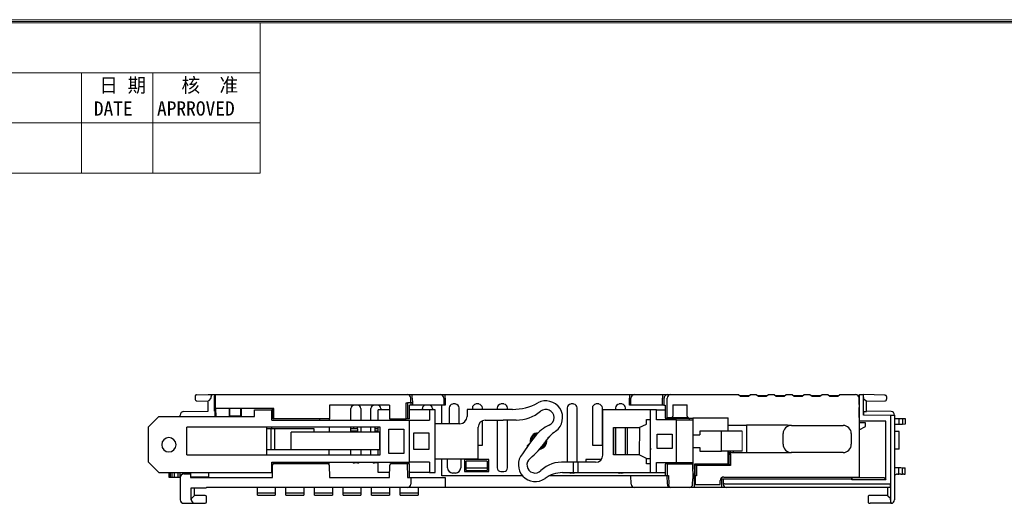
# Model space of a CAD drawing. Header units: millimetres. Extents: x 0 to 427, y 0 to 299.
# Tile 23 of 29: x 71 to 209, y 227 to 295. Entities that reach past the tile are written whole.
import ezdxf
from ezdxf.enums import TextEntityAlignment as Align

# ---------------------------------------------------------------- set-up
doc = ezdxf.new("R2010")
doc.units = ezdxf.units.MM
doc.header["$LTSCALE"] = 23.1
doc.header["$MEASUREMENT"] = 0
doc.layers.get('0').update_dxf_attribs({"lineweight": 18})
doc.layers.add('Layer0000', color=7, linetype='Continuous', lineweight=25)
doc.layers.add('细实线层', color=7, linetype='Continuous', lineweight=18)
doc.styles.add('鸿蒙CAD', font='txt')

# ---------------------------------------------------------------- blocks, each defined once
blk = doc.blocks.new('Plastic_A3')
at = {"layer": '细实线层'}
for p, q in [((229.71, 629.56), (648.26, 629.56)), ((229.93, 629.33), (648.03, 629.33)), ((230.16, 629.11), (647.81, 629.11)), ((330.16, 608.11), (330.16, 629.11)), ((230.16, 622.11), (330.16, 622.11)), ((305.16, 608.11), (305.16, 622.11)), ((315.16, 608.11), (315.16, 622.11)), ((230.16, 615.11), (330.16, 615.11)), ((230.16, 608.11), (330.16, 608.11))]:
    blk.add_line(p, q, dxfattribs=at)
at = {"layer": '细实线层', "style": '鸿蒙CAD'}
for s, p in [('DATE', (306.89, 616.13)), ('APRROVED', (315.73, 616.14))]:
    blk.add_text(s, height=2, dxfattribs=at).set_placement(p)
at = {"layer": '细实线层', "char_height": 2, "attachment_point": 7, "style": '鸿蒙CAD'}
for s, insert, width in [('日 期', (307.65, 619.17), 8.6607), ('核  准', (319.16, 619.18), 11.9152)]:
    blk.add_mtext(s, dxfattribs=dict(at, insert=insert, width=width))
at = {"layer": '细实线层', "style": '鸿蒙CAD'}
for tag, p in [('V1.0', (231.67, 610.16)), ('XXXN', (538.26, 343))]:
    blk.add_attdef(tag, p, '', height=2.5, dxfattribs=at)
for tag, height, p in [('XXXE', 2.5, (540.24, 365.07)), ('XXXC', 2.5, (573.27, 365.07)), ('XXXA', 2.5, (624.03, 365.07)), ('XXXG', 2.5, (497.76, 358.07)), ('mm', 2.5, (540.24, 358.07)), ('XXXD', 2.5, (573.27, 358.07)), ('XXXB', 2.5, (624.03, 358.07)), ('XXXK', 2, (514.01, 357.04)), ('XXXM', 2.5, (501.13, 341.19))]:
    blk.add_attdef(tag, text='', height=height, dxfattribs=at).set_placement(p, align=Align.CENTER)
blk.add_attdef('XXXJ', text='', height=2.5, dxfattribs=at).set_placement((503.31, 352.09), align=Align.MIDDLE_RIGHT)

msp = doc.modelspace()

# ---------------------------------------------------------------- linework, layer by layer
msp.add_line((172.283, 237.504), (172.283, 234.704))
at = {"layer": 'Layer0000', "color": 7, "linetype": 'Continuous', "lineweight": 25}
for p, q in [((95.934, 242.59), (97.486, 242.617)), ((97.488, 242.617), (97.598, 242.617)), ((97.598, 242.617), (98.021, 242.617)), ((98.021, 242.617), (98.4, 242.617)), ((98.4, 242.617), (98.488, 242.617)), ((98.488, 242.62), (99.055, 242.62)), ((98.488, 242.617), (98.504, 239.554)), ((99.055, 242.617), (124.939, 242.617)), ((124.939, 242.617), (125.384, 242.617)), ((125.384, 242.617), (126.084, 242.617)), ((126.084, 242.617), (129.988, 242.617)), ((126.084, 242.12), (126.084, 242.617)), ((129.988, 242.617), (130.488, 242.617)), ((129.996, 242.617), (129.988, 242.617)), ((130.488, 242.617), (130.688, 242.617)), ((130.688, 242.617), (156.488, 242.617)), ((130.688, 242.117), (130.688, 242.617)), ((156.488, 242.617), (157.188, 242.617)), ((156.488, 242.617), (156.488, 242.117)), ((157.188, 242.617), (161.091, 242.617)), ((161.091, 242.617), (161.791, 242.617)), ((161.091, 242.617), (161.091, 242.117)), ((161.791, 242.617), (161.818, 242.617)), ((161.818, 242.617), (162.233, 242.617)), ((162.233, 242.617), (171.738, 242.617)), ((171.738, 242.617), (172.038, 242.417)), ((173.138, 242.417), (173.438, 242.617)), ((173.438, 242.617), (174.238, 242.617)), ((174.238, 242.617), (174.538, 242.417)), ((175.638, 242.417), (175.938, 242.617)), ((175.938, 242.617), (176.738, 242.617)), ((176.738, 242.617), (177.038, 242.417)), ((178.138, 242.417), (178.438, 242.617)), ((178.438, 242.617), (179.238, 242.617)), ((179.238, 242.617), (179.538, 242.417)), ((180.638, 242.417), (180.938, 242.617)), ((180.938, 242.617), (181.738, 242.617)), ((181.738, 242.617), (182.038, 242.417)), ((183.138, 242.417), (183.438, 242.617)), ((183.438, 242.617), (184.238, 242.617)), ((184.238, 242.617), (184.538, 242.417)), ((185.638, 242.417), (185.938, 242.617)), ((185.938, 242.617), (188.14, 242.617)), ((188.668, 238.902), (188.688, 242.617)), ((188.688, 242.617), (189.238, 242.617)), ((189.237, 242.531), (189.238, 242.617)), ((192.244, 242.565), (189.238, 242.617)), ((95.688, 242.39), (95.688, 241.945)), ((95.884, 242.59), (95.872, 242.589)), ((95.934, 242.59), (95.884, 242.59)), ((95.92, 241.745), (97.488, 241.717)), ((97.488, 241.755), (97.53, 241.759)), ((97.488, 240.317), (97.488, 241.755)), ((97.895, 242.124), (97.53, 241.759)), ((97.942, 242.418), (97.941, 242.349)), ((98.409, 240.317), (98.398, 242.417)), ((125.199, 239.217), (125.21, 241.467)), ((125.408, 241.467), (125.398, 239.217)), ((125.884, 241.467), (125.408, 241.467)), ((125.888, 241.467), (125.884, 242.12)), ((125.888, 241.467), (125.884, 241.467)), ((125.888, 241.467), (125.886, 241.167)), ((126.088, 241.467), (125.888, 241.467)), ((126.084, 242.12), (126.088, 241.467)), ((126.088, 241.467), (126.086, 241.167)), ((130.488, 242.117), (130.488, 241.167)), ((130.688, 242.117), (130.688, 241.167)), ((131.738, 241.317), (131.738, 241.267)), ((132.138, 241.317), (131.738, 241.317)), ((132.138, 241.267), (132.138, 241.317)), ((134.988, 241.317), (134.988, 241.267)), ((135.388, 241.317), (134.988, 241.317)), ((135.388, 241.267), (135.388, 241.317)), ((138.463, 241.317), (138.463, 241.267)), ((138.913, 241.317), (138.463, 241.317)), ((138.913, 241.267), (138.913, 241.317)), ((148.263, 241.317), (148.263, 241.267)), ((148.663, 241.317), (148.263, 241.317)), ((148.663, 241.267), (148.663, 241.317)), ((151.788, 241.317), (151.788, 241.267)), ((152.188, 241.317), (151.788, 241.317)), ((152.188, 241.267), (152.188, 241.317)), ((155.038, 241.317), (155.038, 241.267)), ((155.438, 241.317), (155.038, 241.317)), ((155.438, 241.267), (155.438, 241.317)), ((156.488, 241.125), (156.488, 242.117)), ((156.688, 241.126), (156.688, 242.117)), ((161.091, 241.141), (161.091, 242.117)), ((161.318, 241.142), (161.318, 242.117)), ((161.767, 239.394), (161.767, 242.117)), ((173.217, 242.47), (171.958, 242.47)), ((172.038, 242.417), (173.138, 242.417)), ((175.717, 242.47), (174.458, 242.47)), ((174.538, 242.417), (175.638, 242.417)), ((178.213, 242.47), (176.962, 242.47)), ((177.038, 242.417), (178.138, 242.417)), ((180.713, 242.47), (179.462, 242.47)), ((179.538, 242.417), (180.638, 242.417)), ((183.213, 242.47), (181.962, 242.47)), ((182.038, 242.417), (183.138, 242.417)), ((185.713, 242.47), (184.458, 242.47)), ((184.538, 242.417), (185.638, 242.417)), ((188.687, 242.47), (188.497, 242.47)), ((188.644, 241.317), (188.627, 231.092)), ((188.644, 241.317), (188.64, 242.119)), ((188.645, 241.237), (188.644, 241.32)), ((189.209, 242.53), (189.237, 242.531)), ((189.238, 242.199), (189.238, 242.33)), ((189.238, 239.743), (189.238, 242.199)), ((189.273, 241.993), (189.645, 241.745)), ((189.645, 241.745), (189.65, 241.716)), ((189.65, 241.716), (192.242, 241.762)), ((189.688, 240.317), (189.688, 241.717)), ((192.244, 242.565), (192.291, 242.564)), ((192.488, 242.364), (192.488, 241.963)), ((94.079, 240.258), (97.488, 240.317)), ((98.409, 240.317), (98.48, 240.317)), ((98.484, 239.554), (98.48, 240.317)), ((100.403, 240.667), (98.548, 240.667)), ((98.548, 240.667), (98.554, 239.554)), ((102.174, 240.667), (100.403, 240.667)), ((100.474, 239.554), (100.474, 240.667)), ((100.488, 240.667), (100.488, 239.554)), ((102.089, 239.554), (102.088, 240.667)), ((102.103, 240.667), (102.103, 239.554)), ((106.688, 240.667), (102.174, 240.667)), ((104, 239.554), (104, 240.504)), ((104, 240.504), (106.4, 240.504)), ((106.4, 240.504), (106.488, 240.504)), ((106.4, 239.054), (106.4, 240.504)), ((106.488, 239.417), (106.488, 240.667)), ((106.688, 239.217), (106.688, 240.667)), ((114.488, 241.167), (114.477, 239.217)), ((122.891, 241.167), (114.488, 241.167)), ((117.487, 239.054), (117.487, 240.667)), ((118.888, 240.667), (118.889, 239.054)), ((120.287, 239.054), (120.287, 240.667)), ((121.3, 239.054), (121.3, 240.504)), ((122.894, 240.504), (121.3, 240.504)), ((121.688, 240.667), (121.688, 240.504)), ((122.891, 241.167), (122.901, 239.217)), ((125.689, 239.217), (125.7, 241.167)), ((128.5, 240.504), (125.696, 240.504)), ((125.883, 241.167), (125.7, 241.167)), ((125.886, 241.167), (125.883, 241.167)), ((126.086, 241.167), (125.886, 241.167)), ((130.182, 241.167), (126.086, 241.167)), ((127.488, 240.504), (127.488, 240.667)), ((129.3, 240.504), (128.5, 240.504)), ((128.5, 240.504), (128.5, 239.054)), ((128.888, 240.667), (128.888, 240.504)), ((129.3, 231.704), (129.3, 240.504)), ((130.288, 241.167), (130.182, 241.167)), ((130.238, 238.554), (130.238, 241.167)), ((130.488, 241.167), (130.288, 241.167)), ((130.688, 241.167), (130.488, 241.167)), ((131.238, 240.767), (131.238, 238.554)), ((132.638, 238.554), (132.638, 240.767)), ((138.8, 240.554), (133.75, 240.554)), ((133.75, 240.554), (133.75, 239.554)), ((134.488, 240.767), (134.488, 240.554)), ((135.888, 240.554), (135.888, 240.767)), ((137.963, 240.767), (137.963, 240.554)), ((139.4, 240.554), (138.8, 240.554)), ((140.12, 240.554), (139.4, 240.554)), ((139.413, 240.554), (139.413, 240.767)), ((147.763, 240.767), (147.763, 233.154)), ((149.163, 233.154), (149.163, 240.767)), ((151.288, 240.767), (151.288, 235.567)), ((152.688, 235.567), (152.688, 240.767)), ((152.75, 234.154), (152.75, 240.504)), ((159.45, 240.504), (152.75, 240.504)), ((154.538, 240.767), (154.538, 240.504)), ((155.938, 240.504), (155.938, 240.767)), ((156.688, 241.126), (156.488, 241.125)), ((156.888, 241.126), (156.688, 241.126)), ((158.938, 241.133), (156.888, 241.126)), ((161.091, 241.141), (158.938, 241.133)), ((159.45, 231.704), (159.45, 240.504)), ((160.25, 240.504), (159.45, 240.504)), ((160.25, 239.104), (160.25, 240.504)), ((160.25, 240.504), (161.462, 240.504)), ((161.291, 241.142), (161.091, 241.141)), ((161.291, 241.142), (161.318, 241.142)), ((161.318, 241.142), (161.462, 241.142)), ((161.462, 241.142), (161.462, 239.347)), ((162.557, 241.195), (164.566, 241.195)), ((162.557, 241.195), (162.557, 239.593)), ((164.566, 239.593), (164.566, 241.195)), ((188.653, 239.609), (188.647, 240.817)), ((188.678, 240.72), (188.648, 240.72)), ((189.311, 240.242), (189.645, 240.275)), ((189.645, 240.275), (189.688, 240.317)), ((193.096, 240.258), (189.688, 240.317)), ((90.6, 239.554), (89.1, 238.054)), ((90.6, 239.554), (104, 239.554)), ((93.588, 239.758), (93.588, 239.761)), ((93.588, 239.554), (93.588, 239.758)), ((98.553, 239.619), (98.523, 239.619)), ((102.089, 239.616), (100.488, 239.616)), ((106.4, 239.054), (125.7, 239.054)), ((114.477, 239.217), (106.688, 239.217)), ((113.1, 239.217), (113.1, 239.054)), ((114.477, 239.054), (114.477, 239.217)), ((122.901, 239.217), (125.199, 239.217)), ((125.398, 239.217), (125.199, 239.217)), ((125.689, 239.217), (125.398, 239.217)), ((125.7, 239.054), (128.5, 239.054)), ((125.7, 233.154), (125.7, 239.054)), ((132.75, 238.554), (129.3, 238.554)), ((135.888, 235.567), (135.888, 238.966)), ((136.3, 239.054), (138.8, 239.054)), ((137.963, 239.054), (137.963, 232.367)), ((139.4, 239.054), (138.8, 239.054)), ((140.643, 239.054), (139.4, 239.054)), ((139.413, 232.367), (139.413, 239.054)), ((157.85, 238.004), (158.85, 238.504)), ((158.85, 238.504), (158.85, 239.154)), ((158.85, 239.154), (159.45, 239.154)), ((163.05, 239.104), (160.25, 239.104)), ((161.462, 239.347), (161.765, 239.393)), ((161.462, 239.347), (165.338, 239.347)), ((161.765, 239.393), (161.767, 239.394)), ((162.357, 239.393), (161.765, 239.393)), ((162.389, 239.361), (162.357, 239.393)), ((164.734, 239.361), (162.389, 239.361)), ((163.05, 233.104), (163.05, 239.104)), ((163.05, 239.104), (165.35, 239.104)), ((164.766, 239.393), (164.734, 239.361)), ((164.85, 239.347), (164.85, 239.104)), ((165.338, 239.37), (170.288, 239.37)), ((165.338, 239.347), (165.338, 239.37)), ((165.35, 239.37), (165.35, 239.104)), ((165.35, 239.104), (165.35, 233.104)), ((170.288, 237.504), (170.288, 239.37)), ((189.538, 238.668), (188.64, 238.668)), ((188.653, 239.609), (188.641, 239.609)), ((188.654, 239.42), (188.641, 239.42)), ((188.654, 239.42), (188.653, 239.609)), ((188.759, 238.91), (188.668, 238.902)), ((188.668, 238.82), (188.668, 238.902)), ((192.368, 238.91), (188.759, 238.91)), ((193.088, 239.679), (189.238, 239.743)), ((189.533, 238.165), (189.538, 238.668)), ((192.368, 230.717), (192.368, 238.91)), ((193.088, 239.176), (193.088, 239.679)), ((193.588, 239.679), (193.088, 239.679)), ((193.088, 227.612), (193.088, 239.176)), ((193.588, 239.757), (193.588, 239.679)), ((193.588, 239.679), (193.588, 227.917)), ((193.588, 239.266), (193.688, 239.265)), ((193.888, 239.264), (193.888, 239.266)), ((193.888, 239.266), (193.988, 239.265)), ((194.188, 239.265), (194.188, 239.266)), ((194.188, 239.266), (194.488, 239.264)), ((194.188, 239.265), (194.188, 238.452)), ((194.688, 239.263), (194.688, 239.265)), ((194.688, 239.265), (195.088, 239.261)), ((194.688, 239.263), (194.688, 238.461)), ((195.088, 238.468), (194.688, 238.461)), ((195.088, 239.261), (195.088, 239.277)), ((195.088, 239.261), (195.088, 238.468)), ((89.1, 238.054), (89.1, 233.204)), ((121.6, 238.054), (94.5, 238.054)), ((94.5, 234.204), (94.5, 238.054)), ((105.7, 234.204), (105.7, 238.054)), ((105.7, 237.867), (106.451, 237.867)), ((106.314, 234.919), (106.314, 237.865)), ((106.454, 237.867), (106.554, 237.867)), ((106.554, 237.867), (106.674, 237.867)), ((106.674, 237.867), (112.287, 237.867)), ((106.674, 237.867), (106.804, 237.866)), ((106.804, 237.866), (106.804, 234.918)), ((109.1, 234.904), (109.1, 237.354)), ((121.502, 237.354), (109.1, 237.354)), ((112.287, 237.867), (112.287, 237.354)), ((114.468, 237.354), (114.471, 238.054)), ((117.486, 237.354), (117.486, 238.054)), ((117.888, 237.817), (117.486, 237.817)), ((117.486, 237.568), (118.388, 237.568)), ((117.888, 237.817), (117.888, 238.054)), ((118.388, 237.817), (117.888, 237.817)), ((118.388, 237.817), (118.388, 238.054)), ((118.388, 237.817), (118.388, 237.568)), ((118.388, 237.568), (118.388, 237.354)), ((118.889, 238.054), (118.889, 237.354)), ((120.286, 237.354), (120.286, 238.054)), ((120.888, 237.817), (120.888, 238.054)), ((120.888, 237.568), (120.888, 237.817)), ((121.3, 237.817), (120.888, 237.817)), ((120.888, 237.354), (120.888, 237.568)), ((120.888, 237.568), (121.3, 237.568)), ((121.3, 237.354), (121.3, 238.054)), ((121.502, 237.354), (121.502, 234.904)), ((121.6, 234.204), (121.6, 238.054)), ((122.8, 234.404), (122.8, 237.804)), ((122.8, 237.804), (124.9, 237.804)), ((124.9, 237.804), (124.9, 234.404)), ((126.3, 237.254), (128.4, 237.254)), ((126.3, 234.954), (126.3, 237.254)), ((128.4, 237.254), (128.4, 234.954)), ((135.3, 233.654), (135.3, 238.054)), ((143.44, 237.124), (143.493, 237.07)), ((154.25, 238.004), (157.85, 238.004)), ((154.25, 234.204), (154.25, 238.004)), ((154.317, 234.204), (154.314, 238.004)), ((154.538, 238.004), (154.538, 234.204)), ((155.938, 234.204), (155.938, 238.004)), ((156.161, 238.004), (156.159, 234.204)), ((157.906, 234.176), (157.926, 238.043)), ((160.35, 237.104), (162.45, 237.104)), ((160.35, 235.104), (160.35, 237.104)), ((162.45, 237.104), (162.45, 235.104)), ((169.346, 237.504), (166.35, 237.504)), ((166.35, 237.504), (166.35, 237.004)), ((169.346, 234.704), (169.346, 237.504)), ((172.283, 237.504), (169.346, 237.504)), ((170.988, 238.294), (170.288, 238.294)), ((172.729, 238.325), (170.988, 238.294)), ((172.87, 238.326), (172.729, 238.325)), ((178.44, 238.326), (172.87, 238.326)), ((172.87, 238.326), (172.87, 234.508)), ((177.997, 235.667), (177.997, 237.167)), ((179.147, 238.317), (179.141, 238.322)), ((179.147, 238.317), (186.388, 238.317)), ((187.538, 237.167), (187.538, 235.667)), ((188.638, 237.718), (189.533, 238.165)), ((193.688, 238.443), (193.588, 238.441)), ((193.888, 238.447), (193.688, 238.443)), ((193.988, 238.448), (193.888, 238.447)), ((193.888, 238.447), (193.888, 238.443)), ((194.188, 238.452), (193.988, 238.448)), ((194.488, 238.457), (194.188, 238.452)), ((194.188, 238.452), (194.188, 238.448)), ((194.25, 234.971), (194.25, 237.471)), ((194.688, 238.461), (194.488, 238.457)), ((194.688, 238.461), (194.688, 238.457)), ((142.486, 235.802), (141.493, 234.333)), ((142.159, 235.468), (142.473, 235.784)), ((143.277, 236.805), (142.486, 235.802)), ((142.786, 236.363), (142.734, 236.416)), ((144.746, 235.817), (144.718, 235.846)), ((145.324, 236.766), (145.065, 236.507)), ((145.324, 236.766), (145.303, 236.77)), ((145.317, 236.783), (145.324, 236.766)), ((165.35, 237.004), (166.35, 237.004)), ((106.395, 234.918), (105.7, 234.918)), ((106.395, 234.918), (106.314, 234.919)), ((106.455, 234.917), (106.395, 234.918)), ((106.554, 234.917), (106.455, 234.917)), ((106.725, 234.918), (106.554, 234.917)), ((109.1, 234.918), (106.725, 234.918)), ((106.804, 234.918), (106.725, 234.918)), ((109.1, 234.942), (106.804, 234.918)), ((121.502, 234.904), (109.1, 234.904)), ((114.451, 234.204), (114.455, 234.904)), ((117.484, 234.204), (117.485, 234.904)), ((118.891, 234.904), (118.891, 234.204)), ((120.284, 234.204), (120.285, 234.904)), ((121.3, 234.204), (121.3, 234.904)), ((124.9, 234.404), (122.8, 234.404)), ((128.4, 234.954), (126.3, 234.954)), ((135.3, 235.567), (135.888, 235.567)), ((142.159, 235.468), (142.249, 235.451)), ((144.02, 235.13), (144.039, 235.111)), ((151.288, 235.567), (152.688, 235.567)), ((152.688, 235.567), (152.75, 235.505)), ((159.447, 235.117), (159.448, 234.918)), ((162.45, 235.104), (160.35, 235.104)), ((165.35, 235.204), (166.35, 235.204)), ((166.35, 235.204), (166.35, 234.704)), ((166.35, 234.704), (169.346, 234.704)), ((172.283, 234.704), (169.346, 234.704)), ((170.288, 233.017), (170.288, 234.704)), ((170.365, 234.704), (170.365, 234.343)), ((170.365, 234.343), (170.413, 234.294)), ((170.564, 234.704), (170.564, 234.54)), ((170.566, 234.54), (170.988, 234.54)), ((170.613, 234.494), (170.568, 234.54)), ((170.613, 234.294), (170.613, 234.494)), ((170.988, 234.704), (170.988, 234.54)), ((170.988, 234.54), (172.729, 234.509)), ((172.87, 234.508), (178.44, 234.508)), ((179.147, 234.517), (179.141, 234.512)), ((186.388, 234.517), (179.147, 234.517)), ((89.1, 233.204), (90.6, 231.704)), ((94.5, 234.204), (121.6, 234.204)), ((106.4, 233.154), (125.7, 233.154)), ((106.4, 231.704), (106.4, 233.154)), ((106.718, 232.967), (114.257, 232.967)), ((113.1, 232.967), (113.1, 233.154)), ((114.444, 232.838), (114.446, 233.154)), ((118.617, 233.117), (117.758, 233.117)), ((118.388, 233.064), (117.988, 233.064)), ((121.3, 233.117), (120.558, 233.117)), ((121.188, 233.064), (120.788, 233.064)), ((121.3, 231.704), (121.3, 233.154)), ((123.118, 232.967), (125.353, 232.967)), ((125.353, 232.967), (125.641, 232.967)), ((125.353, 232.967), (125.388, 231.017)), ((128.5, 233.154), (125.7, 233.154)), ((128.5, 233.154), (128.5, 231.704)), ((129.3, 233.654), (135.3, 233.654)), ((130.238, 231.267), (130.238, 233.654)), ((131.018, 232.367), (131.017, 233.654)), ((132.858, 233.654), (132.857, 232.367)), ((136.788, 233.567), (133.388, 233.567)), ((133.388, 233.567), (133.388, 231.867)), ((133.611, 232.317), (133.629, 233.317)), ((136.544, 233.317), (133.629, 233.317)), ((136.544, 233.317), (136.561, 232.317)), ((136.544, 233.317), (136.547, 233.317)), ((136.788, 231.867), (136.788, 233.567)), ((148.65, 233.154), (147.406, 233.154)), ((148.65, 231.704), (148.65, 233.154)), ((149.25, 233.154), (148.65, 233.154)), ((151.75, 233.154), (149.25, 233.154)), ((149.25, 233.154), (149.25, 231.704)), ((152.559, 233.567), (150.388, 233.567)), ((150.388, 233.567), (150.388, 233.154)), ((152.547, 233.567), (152.546, 233.55)), ((157.85, 234.204), (154.25, 234.204)), ((158.85, 233.704), (157.85, 234.204)), ((158.85, 232.954), (158.85, 233.704)), ((159.45, 233.618), (158.85, 233.618)), ((159.45, 232.954), (158.85, 232.954)), ((160.25, 233.104), (163.05, 233.104)), ((160.25, 231.704), (160.25, 233.104)), ((163.05, 233.104), (165.35, 233.104)), ((164.85, 233.104), (164.85, 232.917)), ((165.35, 233.104), (165.35, 232.204)), ((170.288, 233.017), (170.368, 232.937)), ((170.413, 234.294), (170.613, 234.294)), ((170.413, 234.294), (170.413, 232.891)), ((170.613, 234.294), (170.613, 232.691)), ((90.6, 231.704), (106.4, 231.704)), ((92.045, 231.029), (92.045, 231.704)), ((92.236, 231.028), (92.236, 231.704)), ((92.436, 231.704), (92.436, 231.026)), ((92.788, 231.025), (92.788, 231.704)), ((93.288, 231.022), (93.288, 231.704)), ((93.588, 231.017), (93.588, 231.704)), ((95.04, 231.704), (95.04, 231.011)), ((97.567, 231.704), (97.567, 231.091)), ((106.5, 231.704), (106.4, 231.704)), ((106.488, 231.017), (106.518, 232.77)), ((114.457, 232.77), (114.488, 231.017)), ((122.9, 231.704), (121.3, 231.704)), ((122.888, 231.017), (122.918, 232.77)), ((125.702, 231.017), (125.667, 232.771)), ((128.5, 231.704), (125.688, 231.704)), ((128.5, 231.704), (129.3, 231.704)), ((132.138, 231.648), (131.738, 231.648)), ((133.388, 231.867), (136.788, 231.867)), ((133.606, 232.017), (133.611, 232.317)), ((133.606, 232.017), (136.567, 232.017)), ((136.561, 232.317), (133.611, 232.317)), ((136.561, 232.317), (136.567, 232.017)), ((138.463, 231.867), (138.913, 231.867)), ((147.098, 231.704), (148.65, 231.704)), ((148.263, 231.704), (148.263, 231.648)), ((148.663, 231.648), (148.263, 231.648)), ((148.65, 231.704), (149.25, 231.704)), ((148.663, 231.704), (148.663, 231.648)), ((149.25, 231.704), (159.45, 231.704)), ((155.038, 231.704), (155.038, 231.648)), ((155.438, 231.648), (155.038, 231.648)), ((155.438, 231.704), (155.438, 231.648)), ((159.45, 231.704), (160.25, 231.704)), ((160.25, 231.704), (161.47, 231.704)), ((161.49, 232.72), (161.462, 231.317)), ((161.816, 232.917), (161.516, 232.917)), ((161.788, 231.317), (161.816, 232.917)), ((161.816, 232.917), (165.301, 232.917)), ((165.301, 232.917), (165.338, 230.817)), ((165.301, 232.917), (165.304, 232.917)), ((165.314, 232.169), (165.35, 232.204)), ((165.618, 231.567), (165.618, 232.937)), ((165.618, 232.937), (170.368, 232.937)), ((165.618, 232.937), (165.663, 232.891)), ((165.663, 232.891), (165.863, 232.691)), ((170.413, 232.891), (165.663, 232.891)), ((165.663, 231.267), (165.663, 232.891)), ((170.613, 232.691), (165.863, 232.691)), ((165.863, 232.691), (165.863, 231.267)), ((170.413, 232.891), (170.368, 232.937)), ((170.613, 232.691), (170.413, 232.891)), ((193.588, 232.419), (193.688, 232.417)), ((193.688, 232.417), (193.888, 232.414)), ((193.888, 232.414), (193.988, 232.412)), ((193.988, 232.412), (194.188, 232.408)), ((194.188, 232.408), (194.488, 232.403)), ((194.188, 231.478), (194.188, 232.408)), ((194.488, 232.403), (194.688, 232.4)), ((194.688, 232.4), (194.888, 232.396)), ((194.688, 231.489), (194.688, 232.4)), ((194.888, 232.396), (195.088, 232.393)), ((195.088, 231.499), (195.088, 232.393)), ((92.088, 231.028), (92.045, 231.029)), ((92.236, 231.028), (92.088, 231.028)), ((92.288, 231.027), (92.236, 231.028)), ((92.436, 231.026), (92.288, 231.027)), ((92.788, 231.025), (92.436, 231.026)), ((92.936, 231.024), (92.788, 231.025)), ((93.288, 231.022), (92.936, 231.024)), ((93.488, 231.021), (93.288, 231.022)), ((93.588, 231.02), (93.488, 231.021)), ((93.588, 231.017), (93.588, 227.917)), ((94.088, 231.517), (95.04, 231.517)), ((97.567, 231.091), (95.04, 231.091)), ((95.04, 231.011), (99.488, 231.011)), ((99.488, 231.011), (106.488, 231.017)), ((114.488, 231.017), (122.888, 231.017)), ((125.388, 231.017), (125.702, 231.017)), ((125.702, 231.017), (125.888, 231.017)), ((125.888, 231.017), (125.872, 230.108)), ((125.888, 231.017), (130.488, 231.017)), ((141.498, 231.267), (130.238, 231.267)), ((130.488, 231.017), (130.686, 231.017)), ((130.686, 231.017), (130.671, 230.109)), ((156.689, 231.267), (145.254, 231.267)), ((156.688, 231.317), (156.888, 231.317)), ((156.709, 230.108), (156.688, 231.317)), ((156.888, 231.317), (161.288, 231.317)), ((161.288, 231.317), (161.462, 231.317)), ((161.462, 231.317), (161.767, 231.317)), ((161.767, 231.317), (161.788, 231.317)), ((161.788, 230.112), (161.767, 231.317)), ((161.788, 231.317), (161.965, 231.317)), ((161.965, 231.317), (161.986, 230.112)), ((165.325, 230.112), (165.338, 230.817)), ((165.538, 231.267), (165.33, 231.267)), ((165.538, 231.267), (165.538, 231.567)), ((165.618, 231.567), (165.538, 231.567)), ((165.738, 231.267), (165.538, 231.267)), ((165.538, 231.267), (165.548, 230.067)), ((165.538, 230.817), (165.542, 230.817)), ((165.538, 230.817), (165.538, 230.109)), ((165.748, 230.067), (165.738, 231.267)), ((165.863, 231.267), (165.738, 231.267)), ((169.179, 230.067), (169.183, 230.596)), ((169.388, 230.817), (169.588, 230.817)), ((169.388, 230.817), (169.388, 230.109)), ((169.588, 230.817), (169.788, 230.817)), ((169.588, 230.817), (169.6, 230.117)), ((169.683, 231.092), (188.427, 231.092)), ((169.788, 230.817), (187.594, 230.817)), ((187.594, 230.817), (187.61, 230.817)), ((187.594, 230.817), (187.594, 230.717)), ((187.594, 230.717), (187.61, 230.799)), ((192.368, 230.717), (187.594, 230.717)), ((187.61, 230.863), (187.61, 231.092)), ((187.61, 230.863), (187.688, 231.02)), ((187.61, 230.817), (187.61, 230.863)), ((187.61, 230.799), (187.61, 230.817)), ((187.688, 231.092), (187.688, 231.02)), ((187.688, 231.02), (192.088, 231.02)), ((188.427, 231.092), (188.627, 231.092)), ((192.099, 231.015), (192.32, 230.863)), ((192.32, 230.863), (192.32, 230.799)), ((192.32, 230.799), (192.368, 230.717)), ((193.688, 231.465), (193.588, 231.464)), ((193.988, 231.473), (193.888, 231.471)), ((193.888, 231.47), (193.888, 231.465)), ((194.488, 231.485), (194.188, 231.479)), ((194.188, 231.478), (194.188, 231.473)), ((194.888, 231.494), (194.688, 231.491)), ((194.688, 231.489), (194.688, 231.485)), ((195.088, 231.499), (195.088, 231.494)), ((95.138, 227.917), (95.138, 229.567)), ((95.138, 229.567), (97.176, 229.567)), ((95.588, 228.52), (95.588, 229.567)), ((99.51, 229.617), (97.287, 229.617)), ((124.927, 229.617), (99.51, 229.617)), ((104.388, 228.844), (104.388, 229.617)), ((104.388, 228.563), (104.388, 228.844)), ((106.888, 228.844), (104.388, 228.844)), ((106.888, 229.617), (106.888, 228.844)), ((106.888, 228.844), (106.888, 228.563)), ((108.388, 228.844), (108.388, 229.617)), ((108.388, 228.563), (108.388, 228.844)), ((110.888, 228.844), (108.388, 228.844)), ((110.888, 229.617), (110.888, 228.844)), ((110.888, 228.844), (110.888, 228.563)), ((112.388, 228.844), (112.388, 229.617)), ((112.388, 228.563), (112.388, 228.844)), ((114.888, 228.844), (112.388, 228.844)), ((114.888, 229.617), (114.888, 228.844)), ((114.888, 228.844), (114.888, 228.563)), ((116.388, 228.844), (116.388, 229.617)), ((116.388, 228.563), (116.388, 228.844)), ((118.888, 228.844), (116.388, 228.844)), ((118.888, 229.617), (118.888, 228.844)), ((118.888, 228.844), (118.888, 228.563)), ((120.388, 228.844), (120.388, 229.617)), ((120.388, 228.563), (120.388, 228.844)), ((122.888, 228.844), (120.388, 228.844)), ((122.888, 229.617), (122.888, 228.844)), ((122.888, 228.844), (122.888, 228.563)), ((124.388, 228.844), (124.388, 229.617)), ((124.388, 228.563), (124.388, 228.844)), ((126.888, 228.844), (124.388, 228.844)), ((125.363, 229.617), (124.936, 229.617)), ((125.372, 229.617), (125.363, 229.617)), ((129.972, 229.617), (125.382, 229.617)), ((126.888, 229.617), (126.888, 228.844)), ((126.888, 228.844), (126.888, 228.563)), ((130.671, 229.617), (129.982, 229.617)), ((130.671, 230.109), (130.671, 229.617)), ((156.51, 229.617), (130.671, 229.617)), ((157.198, 229.617), (156.51, 229.617)), ((161.798, 229.617), (157.209, 229.617)), ((162.254, 229.617), (161.809, 229.617)), ((164.825, 229.617), (162.254, 229.617)), ((165.538, 229.617), (164.842, 229.617)), ((165.538, 230.109), (165.538, 229.617)), ((165.548, 230.109), (165.538, 230.109)), ((169.388, 229.617), (165.538, 229.617)), ((165.548, 230.067), (165.748, 230.067)), ((165.748, 230.067), (169.179, 230.067)), ((169.388, 230.109), (169.388, 229.617)), ((170.08, 229.617), (169.388, 229.617)), ((169.788, 230.117), (169.6, 230.117)), ((169.788, 230.117), (187.621, 230.117)), ((170.585, 229.617), (170.1, 229.617)), ((187.665, 229.617), (170.585, 229.617)), ((187.621, 230.117), (193.038, 230.117)), ((189.891, 229.616), (187.665, 229.617)), ((192.964, 229.617), (189.891, 229.616)), ((192.585, 229.617), (192.585, 228.52)), ((193.038, 230.117), (193.038, 227.89)), ((95.138, 227.916), (95.138, 227.901)), ((95.501, 228.43), (95.18, 228.109)), ((95.501, 228.43), (95.588, 228.52)), ((97.088, 228.52), (95.588, 228.52)), ((97.288, 227.62), (97.288, 228.32)), ((104.388, 228.563), (106.888, 228.563)), ((108.388, 228.563), (110.888, 228.563)), ((112.388, 228.563), (114.888, 228.563)), ((116.388, 228.563), (118.888, 228.563)), ((120.388, 228.563), (122.888, 228.563)), ((124.388, 228.563), (126.888, 228.563)), ((189.888, 228.32), (189.888, 227.62)), ((192.585, 228.52), (190.088, 228.52)), ((190.088, 228.52), (190.088, 228.52)), ((192.674, 228.43), (192.585, 228.52)), ((193.003, 228.101), (192.674, 228.43)), ((193.038, 227.89), (193.038, 227.617)), ((193.088, 227.517), (193.088, 227.612)), ((193.088, 227.42), (193.088, 227.517)), ((94.088, 227.417), (95.381, 227.417)), ((95.381, 227.417), (97, 227.417)), ((97, 227.417), (97.088, 227.42)), ((97.088, 227.42), (97.094, 227.42)), ((190.088, 227.42), (190.175, 227.417)), ((193.088, 227.417), (190.175, 227.417)), ((193.088, 227.417), (193.088, 227.42))]:
    msp.add_line(p, q, dxfattribs=at)
for centre, radius, start, end in [((98.112, 242.467), 0.175, 121.46482, 194.24176), ((101.264, 242.482), 2.867, 177.30044, 181.29871), ((125.384, 242.117), 0.5, 0.29992, 89.99992), ((129.988, 242.117), 0.5, 0.00024, 89.02081), ((157.188, 242.117), 0.5, 90.00203, 179.9996), ((161.818, 242.117), 0.5, 90.02914, 180.02884), ((162.251, 242.133), 0.484, 92.10224, 181.95575), ((188.14, 242.117), 0.5, 0.21023, 89.99781), ((95.888, 242.39), 0.2, 94.44752, 179.99992), ((95.895, 241.951), 0.208, 181.59026, 276.78996), ((97.529, 242.308), 0.41, 333.38903, 5.21441), ((125.308, 253.584), 12.118, 269.53292, 270.47224), ((131.738, 240.767), 0.5, 90.00575, 179.9941), ((132.138, 240.767), 0.5, 0.00548, 89.99409), ((134.988, 240.767), 0.5, 90.00574, 179.9941), ((135.388, 240.767), 0.5, 0.00548, 89.99409), ((138.463, 240.767), 0.5, 90.00574, 179.9941), ((138.913, 240.767), 0.5, 0.00548, 89.99409), ((140.12, 247.815), 7.261, 270, 298.95382), ((144.772, 239.406), 2.35, 305.66867, 118.95382), ((148.263, 240.767), 0.5, 90.00574, 179.9941), ((148.663, 240.767), 0.5, 0.00548, 89.99409), ((151.788, 240.767), 0.5, 90.00574, 179.9941), ((152.188, 240.767), 0.5, 0.00548, 89.99409), ((155.038, 240.767), 0.5, 90.00574, 179.9941), ((155.438, 240.767), 0.5, 0.00548, 89.99409), ((188.874, 242.38), 0.367, 352.34386, 24.11974), ((189.615, 242.158), 0.38, 173.85557, 205.75574), ((192.274, 241.974), 0.214, 261.5327, 357.05316), ((192.288, 242.364), 0.2, 359.99992, 88.99992), ((94.088, 239.758), 0.5, 90.99992, 179.99992), ((117.985, 240.67), 0.497, 92.09966, 180.31678), ((118.388, 240.667), 0.5, 0.0032, 87.74716), ((120.785, 240.67), 0.497, 92.09966, 180.31678), ((121.19, 240.67), 0.497, 359.68733, 87.8775), ((127.985, 240.67), 0.497, 90.81043, 180.31555), ((128.39, 240.67), 0.497, 359.68643, 89.17901), ((140.643, 244.334), 5.28, 270, 309.95719), ((144.772, 239.406), 1.15, 294.72315, 129.95719), ((193.053, 239.723), 0.536, 3.63628, 85.35752), ((98.503, 239.286), 0.333, 86.48899, 89.91467), ((98.323, 239.62), 0.2, 340.73841, 359.49992), ((106.688, 239.417), 0.2, 179.99843, 269.99843), ((132.75, 239.554), 1, 270, 360), ((136.3, 238.054), 1, 90, 180), ((162.357, 239.593), 0.2, 270.0204, 359.97943), ((164.766, 239.593), 0.2, 180.0204, 269.97943), ((193.815, 248.113), 8.848, 269.17613, 270.47121), ((194.115, 248.113), 8.848, 269.17613, 270.47121), ((194.615, 248.111), 8.848, 269.17613, 270.47121), ((106.454, 232.07), 5.797, 90.03236, 91.37996), ((143.74, 236.119), 1.16, 92.06454, 188.91437), ((143.74, 236.117), 1.05, 98.85369, 182.97338), ((147.507, 233.467), 5.388, 114.72315, 141.72014), ((149.697, 232.544), 6.095, 125.66867, 145.83289), ((179.147, 237.167), 1.15, 89.99684, 180.00299), ((178.315, 140.756), 97.57, 89.51462, 89.92654), ((186.388, 237.167), 1.15, 359.99684, 90.00313), ((92, 235.604), 1, 90, 270), ((92, 235.604), 1, 270, 90), ((136.09, 241.78), 10.35, 308.6816, 325.83289), ((143.752, 236.104), 1, 104.41635, 177.93105), ((143.74, 236.119), 1.161, 276.96087, 8.48173), ((143.74, 236.117), 1.05, 283.97185, 2.33002), ((143.752, 236.104), 1, 286.2798, 0.26184), ((143.277, 232.803), 2.35, 139.37901, 306.26651), ((143.717, 236.11), 1.685, 202.3897, 205.76281), ((170.567, 234.337), 0.202, 90.65749, 178.33951), ((170.613, 234.294), 0.2, 90.02048, 179.97936), ((172.862, 243.075), 8.567, 269.11149, 270.05737), ((179.147, 235.667), 1.15, 179.99684, 270.00299), ((178.315, 331.496), 96.988, 270.07374, 270.48812), ((186.388, 235.667), 1.15, 269.99684, 0.00299), ((106.718, 232.767), 0.2, 89.99992, 178.99992), ((114.257, 232.767), 0.2, 0.99943, 89.99992), ((117.98, 233.549), 0.485, 234.41821, 270.85749), ((118.394, 233.551), 0.487, 269.27433, 305.50747), ((120.78, 233.549), 0.485, 234.4174, 270.85739), ((121.189, 233.593), 0.529, 269.82897, 282.06052), ((123.118, 232.767), 0.2, 89.99992, 179.0004), ((125.226, 232.811), 0.443, 354.81703, 20.66146), ((143.277, 232.803), 1.15, 128.6816, 314.49275), ((146.997, 229.017), 4.158, 84.34398, 134.49275), ((151.75, 234.154), 1, 270, 360), ((131.738, 232.368), 0.72, 180.05727, 269.98432), ((132.137, 232.368), 0.72, 270.01509, 359.94183), ((138.463, 232.367), 0.5, 180.00531, 269.99409), ((138.913, 232.367), 0.5, 270.00531, 359.9941), ((147.098, 227.595), 4.109, 90, 126.26652), ((148.263, 232.37), 0.722, 247.19241, 269.9499), ((148.662, 232.367), 0.719, 270.01801, 292.8584), ((155.038, 232.37), 0.722, 247.18389, 269.94996), ((155.437, 232.367), 0.719, 270.01802, 292.8637), ((161.931, 232.761), 0.443, 159.3389, 185.18247), ((94.088, 231.017), 0.5, 89.99992, 179.99992), ((169.683, 230.592), 0.5, 89.99992, 179.5004), ((193.572, 240.928), 9.463, 270.69719, 271.90841), ((193.872, 240.936), 9.463, 270.69719, 271.90841), ((194.372, 240.947), 9.463, 270.69719, 271.90841), ((194.773, 240.954), 9.461, 270.69721, 271.9085), ((97.176, 229.717), 0.15, 269.99364, 317.94365), ((125.372, 230.117), 0.5, 269.99971, 358.99994), ((157.209, 230.117), 0.5, 180.99963, 270.00203), ((162.272, 230.1), 0.483, 178.53119, 267.91856), ((164.825, 230.117), 0.5, 269.99639, 359.50032), ((170.1, 230.117), 0.5, 180.41179, 268.43984), ((94.088, 227.917), 0.5, 179.99992, 269.99992), ((95.513, 227.936), 0.376, 152.50291, 183.00674), ((95.616, 227.919), 0.479, 182.16483, 219.17738), ((97.081, 228.313), 0.207, 1.78994, 88.20989), ((97.081, 227.626), 0.207, 273.55494, 358.15288), ((190.088, 228.32), 0.2, 89.99546, 179.99999), ((190.08, 227.612), 0.193, 178.51606, 272.23611), ((192.6, 227.927), 0.439, 355.13649, 23.33625), ((193.176, 227.623), 0.139, 182.76804, 230.35871), ((193.088, 227.917), 0.5, 270.00082, 0.00082)]:
    msp.add_arc(centre, radius, start, end, dxfattribs=at)
for points, weights in [([(189.311, 240.242), (189.238, 240.234), (189.238, 239.743)], [1, 0.713247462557, 1]), ([(194.25, 237.471), (194.25, 237.471), (193.588, 237.471)], [1, 0.858668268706, 0.868082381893]), ([(194.25, 234.971), (194.25, 234.971), (193.588, 234.971)], [1, 0.858668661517, 0.868082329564]), ([(162.254, 229.617), (161.988, 229.617), (161.986, 230.112)], [1, 0.710186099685, 1]), ([(192.964, 229.617), (193.038, 229.625), (193.038, 230.117)], [1, 0.712625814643, 0.999971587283])]:
    msp.add_rational_spline(points, weights, degree=2, dxfattribs=at)
msp.add_open_spline([(95.245, 227.617), (95.333, 227.508), (95.358, 227.417), (95.381, 227.417)], degree=3, dxfattribs=at)

# ---------------------------------------------------------------- block references
at = {"layer": '细实线层'}
msp.add_blockref('Plastic_A3', (-225.393, -334.482), dxfattribs=at)

doc.saveas('drawing.dxf')
